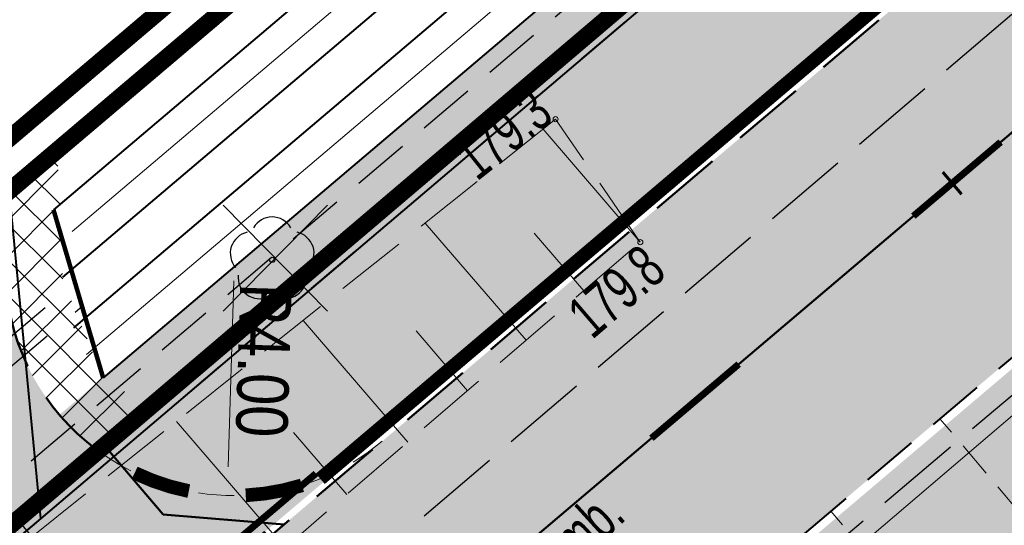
# Model space of a CAD drawing. Header units: metres. Extents: x 7429064 to 7431133, y 5709479 to 5714472.
# Tile 30 of 140: x 7429435.49 to 7429452.69, y 5709805.53 to 5709814.37. Entities that reach past the tile are written whole.
import ezdxf
from ezdxf.enums import TextEntityAlignment as Align

# ---------------------------------------------------------------- set-up
doc = ezdxf.new("R2010")
doc.units = ezdxf.units.M
for name, pattern in [('1', [0]), ('12', [3, 1, -1, 0, -1]), ('2_BUBZ02', [1.75, 1.25, -0.5]), ('2_KTCR01', [1.5, 1, -0.5]), ('2_KTJZ01', [2, 1.5, -0.5]), ('2_KTPL01', [2, 1.5, -0.5]), ('3_1', [0]), ('3_BUBZ02', [1.75, 1.25, -0.5]), ('3_BUBZ02G', [1.75, 1.25, -0.5]), ('3_KTJZ01', [2, 1.5, -0.5]), ('3_KTPL01', [2, 1.5, -0.5]), ('4_SUPW_01', [0]), ('7_1', [0]), ('7_SUPW_01', [0]), ('CENTER2', [1.125, 0.75, -0.125, 0.125, -0.125]), ('DASHED', [19.049999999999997, 12.7, -6.349999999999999]), ('DASHED2', [0.375, 0.25, -0.125]), ('HIDDEN', [0.375, 0.25, -0.125]), ('KRESKOWA', [19.049999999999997, 12.7, -6.35])]:
    doc.linetypes.add(name, pattern=pattern)
for name, color, linetype, lineweight in [('#proj. światłowód', 1, '2_KTCR01', 18), ('_1_HECZ_BITUM', 7, 'DASHED2', 18), ('_D_7_PAS DROGOWY-LINIA ROZGR TEREN INW', 222, 'HIDDEN', 50), ('_D_7_PAS DROGOWY_PODZIAL', 1, 'Continuous', 50), ('_D_7_TEREN NIEZBEDNY DLA OB_BUD', 252, 'HIDDEN', 50), ('_D_8_Wymiary', 7, 'Continuous', 20), ('_skarpy', 84, 'Continuous', 40), ('_wycinka_ZUDP', 1, 'Continuous', 30), ('BUBZ_L_1', 252, '2_BUBZ02', 18), ('D_1_KOCIE OCZKA', 7, 'Continuous', 50), ('D_1_LINIA_KRAWĘŻNIK_BET_20_30 WYN 0-2 CM', 5, 'HIDDEN', 40), ('D_1_LINIA_PALISADA_60 CM', 5, 'Continuous', 50), ('Dr-Krawędż nawierzchni', 250, 'DASHED2', 18), ('Dr-przepust', 32, 'ZYGZAK', 30), ('gaPoziome', 7, 'Continuous', 30), ('GMINA_L_0', 252, '12', 35), ('KRAWĘŻNIK BETONOWY 12_25 WYN 0 CM', 250, 'DASHED', 50), ('KTJZ_E_T_0', 252, 'Continuous', 15), ('KTJZ_L_0', 252, '2_KTJZ01', 30), ('KTPL_L_0', 252, '2_KTPL01', 30), ('RTPW_T_0', 252, 'Continuous', 15), ('skarpa', 82, 'ŚLADY', 20), ('SUPW_L_0', 252, '4_SUPW_01', 18)]:
    doc.layers.add(name, color=color, linetype=linetype, lineweight=lineweight)
for name, color, linetype in [('_1_Mapa', 7, 'Continuous'), ('_1_X-REFY', 7, 'Continuous'), ('C-DROGI-SYTUACJA-ETYKIETY', 7, 'Continuous'), ('D_1_LINIA_OPIS_ZJAZDY', 7, 'Continuous'), ('zzz.gaHSDomyslna', 7, 'Continuous')]:
    doc.layers.add(name, color=color, linetype=linetype)
doc.layers.add('_Brudnopis', color=22, linetype='Continuous', lineweight=50, plot=False)
for name, color, linetype, lineweight, true_color, transparency in [('D_2_HECZ_DROGI KOSTKA', 7, 'Continuous', 13, 0xffbea8, 0.3), ('D_2_HECZ_JEZDNIA KR3- NOWA KONSTRUKCJA', 7, 'Continuous', 13, 0x99e6ff, 0.3), ('D_2_HECZ_JEZDNIA KR3- NOWA KONSTRUKCJA G4', 7, 'Continuous', 13, 0xbdbdbd, 0.3)]:
    doc.layers.add(name, color=color, linetype=linetype, lineweight=lineweight, true_color=true_color, transparency=transparency)
doc.layers.add('D_2_HECZ_ZJAZDY - KOSTKA BET', color=214, linetype='Continuous', lineweight=13, transparency=0.3)
for name, color, linetype, lineweight, true_color in [('DZIALKA_L_0', 7, '1', 40, 0x008000), ('HECZ DROGI ROWEROWE', 7, 'Continuous', 13, 0xff8a8a), ('OBOP_T_1_a', 7, 'Continuous', 30, 0x008000)]:
    doc.layers.add(name, color=color, linetype=linetype, lineweight=lineweight, true_color=true_color)
doc.styles.add('major_arial', font='arial.ttf')
doc.styles.add('Styl Arial', font='arial.ttf', dxfattribs={"width": 0.8, "height": 0.9})
doc.linetypes.add('ZYGZAK', pattern='A,0.00254,-5.08,[131,ltypeshp.shx,S=5.08,R=0,X=-5.08,Y=0],-10.16,[131,ltypeshp.shx,S=5.08,R=180,X=5.08,Y=0],-5.08', length=20.32254)
doc.linetypes.add('ŚLADY', pattern='A,3.81,[130,ltypeshp.shx,S=6.35,R=0,X=0,Y=0],3.81', length=7.62)
doc.dimstyles.new('1_500', dxfattribs={"dimtxt": 0.9, "dimasz": 1, "dimexe": 0.18, "dimexo": 0, "dimgap": 0.2, "dimtad": 4, "dimzin": 0, "dimdsep": 46, "dimtxsty": 'Styl Arial', "dimcen": 0.25, "dimclrd": 256, "dimclre": 256, "dimclrt": 256, "dimazin": 0, "dimtfac": 1, "dimtix": 1, "dimtmove": 1, "dimatfit": 3, "dimfxl": 0.18, "dimtolj": 1, "dimtzin": 0, "dimlwd": -1, "dimlwe": -1, "dimarcsym": 0})
doc.dimstyles.new('major_500', dxfattribs={"dimtxt": 0.8, "dimasz": 0.8, "dimexe": 0.5, "dimexo": 1, "dimgap": 0.3, "dimtad": 1, "dimzin": 1, "dimdsep": 46, "dimtxsty": 'major_arial', "dimcen": 0, "dimse1": 1, "dimse2": 1, "dimaunit": 1, "dimadec": 1, "dimazin": 0, "dimtfac": 1, "dimtix": 1, "dimtmove": 0, "dimatfit": 3, "dimfxl": 2, "dimfxlon": 1, "dimtolj": 1, "dimarcsym": 0})

# ---------------------------------------------------------------- blocks, each defined once
blk = doc.blocks.new('*D17')
at = {"layer": '_D_8_Wymiary', "color": 0, "lineweight": -2, "transparency": 16777216}
for p, q in [((7429475.11927677, 5709822.137068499), (7429474.388000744, 5709822.998919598)), ((7429446.727541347, 5709798.873435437), (7429474.10148727, 5709822.100081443)), ((7429446.525322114, 5709797.875251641), (7429445.794046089, 5709798.737102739))]:
    blk.add_line(p, q, dxfattribs=at)
at = {"layer": '_D_8_Wymiary', "color": 0, "transparency": 16777216}
for points in [[(7429474.015223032, 5709822.201748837), (7429474.187751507, 5709821.998414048), (7429474.711491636, 5709822.617666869)], [(7429446.641277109, 5709798.975102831), (7429446.813805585, 5709798.771768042), (7429446.117536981, 5709798.35585001)]]:
    blk.add_solid(points, dxfattribs=at)
at = {"layer": 'Defpoints', "color": 0, "transparency": 16777216}
for p in [(7429474.711491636, 5709822.617666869), (7429475.766258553, 5709821.374563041), (7429447.172303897, 5709797.112746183)]:
    blk.add_point(p, dxfattribs=at)
at = {"layer": '_D_8_Wymiary', "color": 0, "transparency": 16777216, "insert": (7429459.523597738, 5709811.536755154), "char_height": 0.8, "attachment_point": 5, "rotation": 40.31442587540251, "style": 'major_arial'}
blk.add_mtext('\\A1;15szt.x2.50\\P37.50', dxfattribs=at)
blk = doc.blocks.new('A$C59100B2D')
at = {"layer": '_wycinka_ZUDP'}
for points in [[(0.7010042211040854, -0.7131571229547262), (-0.701004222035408, 0.7131571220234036)], [(-0.7004364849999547, -0.7131571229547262), (0.7010042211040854, 0.7131571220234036)]]:
    blk.add_lwpolyline(points, dxfattribs=at)
blk = doc.blocks.new('3_RTPW01')
at = {"linetype": 'Continuous'}
blk.add_circle((0, 0), 0.045, dxfattribs=at)
blk = doc.blocks.new('4_OBOP02_01')
at = {"linetype": 'Continuous'}
blk.add_circle((0, 0), 0.045, dxfattribs=at)
for centre, radius, start, end in [((0, 0.3750563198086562), 0.3750000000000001, 30.14012428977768, 149.8598757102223), ((-0.3566585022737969, 0.1158924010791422), 0.375, 102.1444654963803, 221.8600234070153), ((0.3566585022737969, 0.1158924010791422), 0.375, 318.1399765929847, 77.85553450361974), ((-0.2204041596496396, -0.3033835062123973), 0.3750000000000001, 174.1481822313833, 293.8542284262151), ((0.2204041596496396, -0.3033835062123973), 0.3750000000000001, 246.145771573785, 5.851817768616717)]:
    blk.add_arc(centre, radius, start, end, dxfattribs=at)
blk = doc.blocks.new('X-ref_MDCP_Szara')
at = {"layer": 'BUBZ_L_1', "linetype": '3_BUBZ02'}
for p, q in [((7429444.85, 5709812.63), (7429435.55, 5709805.21)), ((7429446.33, 5709810.48), (7429444.85, 5709812.63))]:
    blk.add_line(p, q, dxfattribs=at)
at = {"layer": 'BUBZ_L_1', "linetype": '3_1'}
for p, q in [((7429446.33, 5709810.48), (7429444.63100351, 5709812.455273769)), ((7429444.336486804, 5709808.765315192), (7429442.574157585, 5709810.814220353)), ((7429445.342363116, 5709809.630501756), (7429444.477176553, 5709810.636378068)), ((7429442.268662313, 5709806.986712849), (7429440.440639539, 5709809.111994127)), ((7429443.312034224, 5709807.884150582), (7429442.41459649, 5709808.927522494)), ((7429440.123756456, 5709805.141810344), (7429438.227591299, 5709807.346314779)), ((7429441.206021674, 5709806.072701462), (7429440.275130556, 5709807.154966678))]:
    blk.add_line(p, q, dxfattribs=at)
at = {"layer": 'BUBZ_L_1', "linetype": '3_BUBZ02G'}
blk.add_line((7429437.25, 5709802.67), (7429446.33, 5709810.48), dxfattribs=at)
at = {"layer": 'DZIALKA_L_0', "linetype": '1'}
for p, q in [((7429660.24, 5709996.55), (7429435.86, 5709805.65)), ((7429435.86, 5709805.65), (7429432.349928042, 5709842.052215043)), ((7429435.86, 5709805.65), (7429307.84, 5709696.73))]:
    blk.add_line(p, q, dxfattribs=at)
at = {"layer": 'GMINA_L_0', "linetype": '12'}
for p, q in [((7429435.86, 5709805.65), (7429660.24, 5709996.55)), ((7429307.84, 5709696.73), (7429435.86, 5709805.65))]:
    blk.add_line(p, q, dxfattribs=at)
at = {"layer": 'KTJZ_L_0', "linetype": '3_KTJZ01'}
for p, q in [((7429437.99, 5709801.8), (7429460.73, 5709821.22)), ((7429463.98, 5709817.21), (7429441.05, 5709797.87))]:
    blk.add_line(p, q, dxfattribs=at)
at = {"layer": 'KTPL_L_0', "linetype": '3_KTPL01'}
blk.add_line((7429463.98, 5709817.21), (7429441.05, 5709797.87), dxfattribs=at)
at = {"layer": 'SUPW_L_0', "linetype": '7_SUPW_01'}
blk.add_line((7429369.46, 5709736.3), (7429593.18, 5709927.23), dxfattribs=at)
at = {"layer": 'SUPW_L_0', "linetype": '7_1'}
blk.add_line((7429369.46, 5709736.3), (7429593.18, 5709927.23), dxfattribs=at)
at = {"layer": 'OBOP_T_1_a'}
blk.add_blockref('4_OBOP02_01', (7429439.9, 5709810.17), dxfattribs=at)
at = {"layer": 'RTPW_T_0'}
for p in [(7429444.85, 5709812.63), (7429446.33, 5709810.48)]:
    blk.add_blockref('3_RTPW01', p, dxfattribs=at)
at = {"layer": 'KTJZ_E_T_0', "width": 0.7}
blk.add_text('j.mb.', height=0.75, rotation=42.34904796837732, dxfattribs=at).set_placement((7429445.35550428, 5709805.34408978), align=Align.MIDDLE)
at = {"layer": 'RTPW_T_0', "width": 0.7}
blk.add_text('179.3', height=0.75, rotation=38.58460286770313, dxfattribs=at).set_placement((7429444.85, 5709812.63), align=Align.RIGHT)
blk.add_text('179.8', height=0.75, rotation=40.6998851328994, dxfattribs=at).set_placement((7429446.33, 5709810.48), align=Align.TOP_RIGHT)
blk = doc.blocks.new('X-ref_Oświetlenie i teletechnika')
at = {"layer": '#proj. światłowód', "lineweight": 30, "flags": 128}
blk.add_lwpolyline([(7429617.95, 5709967.85), (7429611.162917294, 5709956.370657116), (7429573.164883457, 5709923.859162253), (7429535.247255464, 5709891.397217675), (7429497.338946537, 5709858.957423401), (7429459.289873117, 5709826.672989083), (7429421.225363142, 5709794.375456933), (7429383.14370082, 5709762.063371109), (7429345.120322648, 5709729.800739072), (7429305.764801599, 5709699.934724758), (7429266.407419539, 5709683.284544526), (7429226.48, 5709664.88)], dxfattribs=at)
blk = doc.blocks.new('gaHSPos')
at = {"color": 0, "linetype": 'Continuous', "lineweight": 0}
blk.add_point((0, 0), dxfattribs=at)
blk = doc.blocks.new('*U213')
at = {"layer": 'zzz.gaHSDomyslna', "color": 140}
for points in [[(9.325761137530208, 8.070234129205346, 0.12, 0.12, 0), (-0.07763781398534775, 0.0915006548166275, 0.12, 0.12, 0)], [(7.702692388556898, 6.378317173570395, 0.12, 0.12, 0), (8.46519784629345, 7.025298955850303, 0.12, 0.12, 0)], [(6.177681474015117, 5.084353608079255, 0.12, 0.12, 0), (6.940186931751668, 5.731335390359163, 0.12, 0.12, 0)], [(4.652670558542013, 3.790390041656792, 0.12, 0.12, 0), (5.415176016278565, 4.437371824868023, 0.12, 0.12, 0)], [(3.127659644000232, 2.496426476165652, 0.12, 0.12, 0), (3.890165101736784, 3.143408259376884, 0.12, 0.12, 0)], [(1.602648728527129, 1.202462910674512, 0.12, 0.12, 0), (2.36515418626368, 1.849444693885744, 0.12, 0.12, 0)], [(0.07763781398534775, -0.0915006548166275, 0.12, 0.12, 0), (0.8401432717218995, 0.5554811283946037, 0.12, 0.12, 0)]]:
    blk.add_lwpolyline(points, format="xyseb", dxfattribs=at)
at = {"color": 140}
for p in [(9.403398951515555, 7.978733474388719), (0, 0)]:
    blk.add_blockref('gaHSPos', p, dxfattribs=at)
blk = doc.blocks.new('*U214')
at = {"layer": 'zzz.gaHSDomyslna', "color": 140}
for points in [[(-1.976667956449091, -0.1007065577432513, 0.24, 0.24, -0.06258150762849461), (-2.922140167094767, 0.2169171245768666, 0.24, 0.24, 0)], [(0, 0, 0.24, 0.24, -0.0625815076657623), (-0.9820068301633, -0.1745425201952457, 0.24, 0.24, 0)]]:
    blk.add_lwpolyline(points, format="xyseb", dxfattribs=at)
at = {"color": 140}
for p in [(-3.491722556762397, 0.5520211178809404), (0, 0)]:
    blk.add_blockref('gaHSPos', p, dxfattribs=at)
blk = doc.blocks.new('*U217')
at = {"linetype": 'Continuous', "lineweight": 0}
h = blk.add_hatch(color=0, dxfattribs=at)
edge = h.paths.add_edge_path()
edge.add_ellipse((-0.3500000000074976, 0.5999999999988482), major_axis=(0, 0.6000000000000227), ratio=0.3333333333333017, start_angle=339.1790800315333, end_angle=685.935184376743)
edge.add_line((-0.2379739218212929, 1.097042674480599), (-0.2315602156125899, 1.156915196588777))
edge.add_line((-0.2315602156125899, 1.156915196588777), (0.004911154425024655, 0.6839724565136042))
edge.add_arc((-0.01717360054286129, 0.672930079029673), 0.02469150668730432, -6.423306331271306e-12, 26.56505117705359, ccw=False)
edge.add_line((0.007517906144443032, 0.6729300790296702), (0.00751790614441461, 0.4246915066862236))
edge.add_arc((0.03220941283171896, 0.4246915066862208), 0.02469150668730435, 179.9999999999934, 270)
edge.add_line((0.03220941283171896, 0.3999999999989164), (0.07602911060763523, 0.3999999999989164))
edge.add_arc((0.07602911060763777, 0.4246915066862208), 0.02469150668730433, 269.9999999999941, 290.3551038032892)
edge.add_line((0.08461774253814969, 0.4015418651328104), (0.1583063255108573, 0.4288806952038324))
edge.add_ellipse((0.349999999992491, 0.5999999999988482), major_axis=(0, 0.6000000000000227), ratio=0.3333333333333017, start_angle=106.5707346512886, end_angle=378.3143714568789)
edge.add_line((0.2871538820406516, 1.169608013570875), (0.2152697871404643, 1.519009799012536))
edge.add_line((0.2152697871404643, 1.519009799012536), (0.2505309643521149, 1.76523323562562))
edge.add_line((0.2505309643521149, 1.76523323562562), (0.256238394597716, 1.765233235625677))
edge.add_line((0.256238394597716, 1.765233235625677), (0.271304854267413, 1.807733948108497))
edge.add_line((0.271304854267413, 1.807733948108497), (0.271304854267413, 1.863168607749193))
edge.add_line((0.271304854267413, 1.863168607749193), (0.1430894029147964, 1.863168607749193))
edge.add_line((0.1430894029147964, 1.863168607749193), (0.1368954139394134, 1.807733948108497))
edge.add_line((0.1368954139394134, 1.807733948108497), (0.2025543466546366, 1.765233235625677))
edge.add_line((0.2025543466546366, 1.765233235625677), (0.1848099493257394, 1.641330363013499))
edge.add_line((0.1848099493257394, 1.641330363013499), (-0.1796683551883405, 1.6413303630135))
edge.add_line((-0.1796683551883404, 1.6413303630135), (-0.1591600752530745, 1.832776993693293))
edge.add_spline(control_points=[(-0.1591600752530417, 1.832776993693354), (-0.1570904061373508, 1.839129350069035), (-0.1468880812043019, 1.858757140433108), (-0.1198635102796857, 1.861324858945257), (-0.1004585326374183, 1.863168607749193)], knot_values=[0, 0, 0, 0, 0.02025019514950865, 0.07182179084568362, 0.07182179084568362, 0.07182179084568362, 0.07182179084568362], degree=3, periodic=0)
edge.add_line((-0.1004585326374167, 1.863168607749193), (-0.0500000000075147, 1.863168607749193))
edge.add_line((-0.0500000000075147, 1.863168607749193), (-0.0500000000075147, 1.999999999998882))
edge.add_line((-0.0500000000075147, 1.999999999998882), (-0.1309817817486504, 1.999999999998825))
edge.add_spline(control_points=[(-0.13098178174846, 1.999999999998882), (-0.1393453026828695, 1.998699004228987), (-0.1489517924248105, 1.994455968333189), (-0.1568901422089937, 1.989150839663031)], knot_values=[0.06748427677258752, 0.06748427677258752, 0.06748427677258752, 0.06748427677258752, 0.09373586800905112, 0.09373586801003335, 0.09373586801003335, 0.09373586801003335], degree=3, periodic=0)
edge.add_arc((-0.1158451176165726, 1.918452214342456), 0.08174955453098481, 120.1378761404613, 168.8932970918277)
edge.add_line((-0.1960635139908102, 1.934200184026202), (-0.2789103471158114, 1.160817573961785))
h.paths.add_polyline_path([(-0.1948081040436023, 1.499999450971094), (0.1645697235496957, 1.499999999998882), (0.04999999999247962, 0.6999999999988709), (-0.2221906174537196, 1.244381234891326)], flags=16)
edge = h.paths.add_edge_path(flags=16)
edge.add_ellipse((-0.3500000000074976, 0.5999999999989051), major_axis=(0, -0.4499999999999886), ratio=0.3500721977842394, start_angle=159.152613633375, end_angle=502.0815292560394, ccw=False)
edge.add_line((-0.293937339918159, 1.020539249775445), (-0.3245900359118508, 0.7343935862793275))
edge.add_arc((-0.3373168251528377, 0.7357569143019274), 0.0127996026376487, 322.797032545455, 353.88563826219, ccw=False)
edge.add_line((-0.3271219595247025, 0.7280177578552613), (-0.3593446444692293, 0.6855705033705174))
edge.add_arc((-0.3302445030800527, 0.6634799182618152), 0.03653508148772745, 142.7970325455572, 179.9999999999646)
edge.add_line((-0.3667795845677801, 0.6634799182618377), (-0.366779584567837, 0.5711774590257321))
edge.add_arc((-0.3539799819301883, 0.5711774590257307), 0.01279960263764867, 179.9999999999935, 270)
edge.add_line((-0.3539799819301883, 0.558377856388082), (-0.3459871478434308, 0.558377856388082))
edge.add_arc((-0.345987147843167, 0.5711774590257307), 0.01279960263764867, 269.9999999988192, 333.0194612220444)
edge.add_spline(control_points=[(-0.334580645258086, 0.5653704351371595), (-0.3223100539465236, 0.5894730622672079), (-0.3007053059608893, 0.6324936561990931), (-0.2827209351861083, 0.6805993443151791), (-0.2801993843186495, 0.7028830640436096), (-0.2800171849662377, 0.704565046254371)], knot_values=[0.007887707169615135, 0.007887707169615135, 0.007887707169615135, 0.007887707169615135, 0.08943091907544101, 0.1528578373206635, 0.1580227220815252, 0.1580227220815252, 0.1580227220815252, 0.1580227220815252], degree=3, periodic=0)
edge.add_line((-0.2800171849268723, 0.7045650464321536), (-0.2531900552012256, 0.9549987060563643))
edge = h.paths.add_edge_path(flags=16)
edge.add_line((0.195220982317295, 1.379012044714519), (0.2489608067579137, 1.117802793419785))
edge.add_ellipse((0.349999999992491, 0.5999999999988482), major_axis=(0, 0.6000000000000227), ratio=0.3333333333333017, start_angle=390.3443618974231, end_angle=440.4059317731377)
edge.add_line((0.1527973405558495, 0.6999999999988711), (0.09798099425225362, 0.6999999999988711))
edge.add_line((0.09798099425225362, 0.6999999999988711), (0.195220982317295, 1.379012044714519))
edge = h.paths.add_edge_path(flags=16)
edge.add_ellipse((0.349999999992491, 0.5999999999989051), major_axis=(0, -0.4499999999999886), ratio=0.3500721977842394, start_angle=290.13091183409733, end_angle=617.1604115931, ccw=False)
edge.add_line((0.2020913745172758, 0.4451251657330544), (0.3499999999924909, 0.4999999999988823))
edge.add_arc((0.2781116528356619, 0.5949437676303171), 0.1190892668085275, 307.1318264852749, 362.4333669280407)
edge.add_line((0.3970935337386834, 0.5999999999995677), (0.3970935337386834, 0.6753084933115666))
edge.add_arc((0.372402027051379, 0.6753084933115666), 0.02469150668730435, 0, 90)
edge.add_line((0.372402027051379, 0.699999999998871), (0.1964064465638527, 0.6999999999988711))
blk = doc.blocks.new('*U218')
at = {"linetype": 'Continuous', "lineweight": 0}
h = blk.add_hatch(color=0, dxfattribs=at)
edge = h.paths.add_edge_path()
edge.add_ellipse((-0.3500000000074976, 0.5999999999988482), major_axis=(0, 0.6000000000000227), ratio=0.3333333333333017, start_angle=339.1790800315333, end_angle=685.935184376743)
edge.add_line((-0.2379739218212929, 1.097042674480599), (-0.2315602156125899, 1.156915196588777))
edge.add_line((-0.2315602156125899, 1.156915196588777), (0.004911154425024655, 0.6839724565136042))
edge.add_arc((-0.01717360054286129, 0.672930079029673), 0.02469150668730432, -6.423306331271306e-12, 26.56505117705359, ccw=False)
edge.add_line((0.007517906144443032, 0.6729300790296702), (0.00751790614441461, 0.4246915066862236))
edge.add_arc((0.03220941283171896, 0.4246915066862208), 0.02469150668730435, 179.9999999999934, 270)
edge.add_line((0.03220941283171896, 0.3999999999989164), (0.07602911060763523, 0.3999999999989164))
edge.add_arc((0.07602911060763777, 0.4246915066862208), 0.02469150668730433, 269.9999999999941, 290.3551038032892)
edge.add_line((0.08461774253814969, 0.4015418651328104), (0.1583063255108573, 0.4288806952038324))
edge.add_ellipse((0.349999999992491, 0.5999999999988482), major_axis=(0, 0.6000000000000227), ratio=0.3333333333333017, start_angle=106.5707346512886, end_angle=378.3143714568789)
edge.add_line((0.2871538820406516, 1.169608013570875), (0.2152697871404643, 1.519009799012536))
edge.add_line((0.2152697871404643, 1.519009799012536), (0.2505309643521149, 1.76523323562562))
edge.add_line((0.2505309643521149, 1.76523323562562), (0.256238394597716, 1.765233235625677))
edge.add_line((0.256238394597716, 1.765233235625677), (0.271304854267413, 1.807733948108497))
edge.add_line((0.271304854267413, 1.807733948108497), (0.271304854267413, 1.863168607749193))
edge.add_line((0.271304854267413, 1.863168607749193), (0.1430894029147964, 1.863168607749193))
edge.add_line((0.1430894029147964, 1.863168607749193), (0.1368954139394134, 1.807733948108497))
edge.add_line((0.1368954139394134, 1.807733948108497), (0.2025543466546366, 1.765233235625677))
edge.add_line((0.2025543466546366, 1.765233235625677), (0.1848099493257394, 1.641330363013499))
edge.add_line((0.1848099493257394, 1.641330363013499), (-0.1796683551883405, 1.6413303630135))
edge.add_line((-0.1796683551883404, 1.6413303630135), (-0.1591600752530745, 1.832776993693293))
edge.add_spline(control_points=[(-0.1591600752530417, 1.832776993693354), (-0.1570904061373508, 1.839129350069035), (-0.1468880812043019, 1.858757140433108), (-0.1198635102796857, 1.861324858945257), (-0.1004585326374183, 1.863168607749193)], knot_values=[0, 0, 0, 0, 0.02025019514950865, 0.07182179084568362, 0.07182179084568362, 0.07182179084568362, 0.07182179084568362], degree=3, periodic=0)
edge.add_line((-0.1004585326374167, 1.863168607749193), (-0.0500000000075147, 1.863168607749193))
edge.add_line((-0.0500000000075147, 1.863168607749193), (-0.0500000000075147, 1.999999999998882))
edge.add_line((-0.0500000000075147, 1.999999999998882), (-0.1309817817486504, 1.999999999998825))
edge.add_spline(control_points=[(-0.13098178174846, 1.999999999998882), (-0.1393453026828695, 1.998699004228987), (-0.1489517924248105, 1.994455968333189), (-0.1568901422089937, 1.989150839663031)], knot_values=[0.06748427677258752, 0.06748427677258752, 0.06748427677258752, 0.06748427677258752, 0.09373586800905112, 0.09373586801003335, 0.09373586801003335, 0.09373586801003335], degree=3, periodic=0)
edge.add_arc((-0.1158451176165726, 1.918452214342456), 0.08174955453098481, 120.1378761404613, 168.8932970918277)
edge.add_line((-0.1960635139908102, 1.934200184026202), (-0.2789103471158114, 1.160817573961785))
h.paths.add_polyline_path([(-0.1948081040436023, 1.499999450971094), (0.1645697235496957, 1.499999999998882), (0.04999999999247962, 0.6999999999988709), (-0.2221906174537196, 1.244381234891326)], flags=16)
edge = h.paths.add_edge_path(flags=16)
edge.add_ellipse((-0.3500000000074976, 0.5999999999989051), major_axis=(0, -0.4499999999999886), ratio=0.3500721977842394, start_angle=159.152613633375, end_angle=502.0815292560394, ccw=False)
edge.add_line((-0.293937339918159, 1.020539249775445), (-0.3245900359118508, 0.7343935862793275))
edge.add_arc((-0.3373168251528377, 0.7357569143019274), 0.0127996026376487, 322.797032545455, 353.88563826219, ccw=False)
edge.add_line((-0.3271219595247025, 0.7280177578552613), (-0.3593446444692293, 0.6855705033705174))
edge.add_arc((-0.3302445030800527, 0.6634799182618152), 0.03653508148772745, 142.7970325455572, 179.9999999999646)
edge.add_line((-0.3667795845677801, 0.6634799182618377), (-0.366779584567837, 0.5711774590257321))
edge.add_arc((-0.3539799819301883, 0.5711774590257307), 0.01279960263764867, 179.9999999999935, 270)
edge.add_line((-0.3539799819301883, 0.558377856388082), (-0.3459871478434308, 0.558377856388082))
edge.add_arc((-0.345987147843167, 0.5711774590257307), 0.01279960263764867, 269.9999999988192, 333.0194612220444)
edge.add_spline(control_points=[(-0.334580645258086, 0.5653704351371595), (-0.3223100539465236, 0.5894730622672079), (-0.3007053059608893, 0.6324936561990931), (-0.2827209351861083, 0.6805993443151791), (-0.2801993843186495, 0.7028830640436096), (-0.2800171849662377, 0.704565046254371)], knot_values=[0.007887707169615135, 0.007887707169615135, 0.007887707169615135, 0.007887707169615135, 0.08943091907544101, 0.1528578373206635, 0.1580227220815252, 0.1580227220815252, 0.1580227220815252, 0.1580227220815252], degree=3, periodic=0)
edge.add_line((-0.2800171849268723, 0.7045650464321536), (-0.2531900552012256, 0.9549987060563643))
edge = h.paths.add_edge_path(flags=16)
edge.add_line((0.195220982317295, 1.379012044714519), (0.2489608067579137, 1.117802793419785))
edge.add_ellipse((0.349999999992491, 0.5999999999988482), major_axis=(0, 0.6000000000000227), ratio=0.3333333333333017, start_angle=390.3443618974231, end_angle=440.4059317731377)
edge.add_line((0.1527973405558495, 0.6999999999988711), (0.09798099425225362, 0.6999999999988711))
edge.add_line((0.09798099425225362, 0.6999999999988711), (0.195220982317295, 1.379012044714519))
edge = h.paths.add_edge_path(flags=16)
edge.add_ellipse((0.349999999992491, 0.5999999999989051), major_axis=(0, -0.4499999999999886), ratio=0.3500721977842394, start_angle=290.13091183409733, end_angle=617.1604115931, ccw=False)
edge.add_line((0.2020913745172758, 0.4451251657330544), (0.3499999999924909, 0.4999999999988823))
edge.add_arc((0.2781116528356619, 0.5949437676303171), 0.1190892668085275, 307.1318264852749, 362.4333669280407)
edge.add_line((0.3970935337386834, 0.5999999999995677), (0.3970935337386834, 0.6753084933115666))
edge.add_arc((0.372402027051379, 0.6753084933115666), 0.02469150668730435, 0, 90)
edge.add_line((0.372402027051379, 0.699999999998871), (0.1964064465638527, 0.6999999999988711))
blk = doc.blocks.new('*U220')
at = {"layer": 'zzz.gaHSDomyslna', "color": 140}
for points in [[(45.7503274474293, 38.81890697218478, 0.12, 0.12, 0), (47.27533836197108, 40.11287053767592, 0.12, 0.12, 0)], [(41.17529470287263, 34.93701627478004, 0.12, 0.12, 0), (42.70030561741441, 36.23097984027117, 0.12, 0.12, 0)]]:
    blk.add_lwpolyline(points, format="xyseb", dxfattribs=at)
blk = doc.blocks.new('*U211')
at = {"layer": 'zzz.gaHSDomyslna', "color": 140}
blk.add_lwpolyline([(0, 0, 0.24, 0.24, 0), (59.48907237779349, 50.47615821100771, 0.24, 0.24, 0), (179.4470647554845, 153.1438541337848, 0.24, 0.24, 0)], format="xyseb", dxfattribs=at)
at = {"color": 140}
blk.add_blockref('gaHSPos', (0, 0), dxfattribs=at)
blk = doc.blocks.new('spearator')
at = {"layer": 'D_1_KOCIE OCZKA'}
h = blk.add_hatch(color=12, dxfattribs=at)
h.dxf.hatch_style = 1
edge = h.paths.add_edge_path()
edge.add_line((7429810.877451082, 5710121.625320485), (7429811.640892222, 5710122.271197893))
edge.add_arc((7429811.592451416, 5710122.328455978), 0.07499999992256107, 310.2314925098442, 490.2314925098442)
edge.add_line((7429811.54401061, 5710122.385714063), (7429810.78056947, 5710121.739836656))
edge.add_arc((7429810.829010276, 5710121.68257857), 0.07499999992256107, 130.2314925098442, 310.2314925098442)
at = {"layer": 'D_1_KOCIE OCZKA', "lineweight": 18, "flags": 128}
blk.add_lwpolyline([(7429810.877451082, 5710121.625320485), (7429811.640892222, 5710122.271197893, 0.9999999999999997), (7429811.54401061, 5710122.385714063), (7429810.78056947, 5710121.739836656, 1)], format="xyb", close=True, dxfattribs=at)
blk = doc.blocks.new('X-ref_SOR')
at = {"layer": 'D_1_KOCIE OCZKA', "rotation": 0.06988272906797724}
for p in [(6607.177871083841, -9367.005370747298), (6603.669668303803, -9369.98068808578), (6600.161466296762, -9372.956006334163)]:
    blk.add_blockref('spearator', p, dxfattribs=at)
at = {"layer": 'gaPoziome'}
for name, p in [('*U211', (7429440.741187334, 5709806.344397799)), ('*U220', (7429405.347766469, 5709772.116579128)), ('*U214', (7429440.420558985, 5709806.229722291)), ('*U213', (7429431.337788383, 5709798.365664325))]:
    blk.add_blockref(name, p, dxfattribs=at)
at = {"layer": 'gaPoziome', "color": 140}
for name, p, rotation in [('*U218', (7429445.953276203, 5709813.539795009), 133.0520364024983), ('*U217', (7429443.832950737, 5709810.321370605), 308.4891535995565)]:
    blk.add_blockref(name, p, dxfattribs=dict(at, rotation=rotation))
blk = doc.blocks.new('*D118')
at = {"layer": '_D_8_Wymiary', "transparency": 16777216}
blk.add_line((7429439.227931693, 5709809.806936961), (7429439.132919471, 5709806.551488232), dxfattribs=at)
blk.add_solid([(7429439.049621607, 5709806.55391933), (7429439.216217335, 5709806.549057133), (7429439.118332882, 5709806.051701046)], dxfattribs=at)
at = {"layer": 'Defpoints', "color": 0, "transparency": 16777216}
for p in [(7429439.23502559, 5709810.049998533), (7429439.118332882, 5709806.051701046)]:
    blk.add_point(p, dxfattribs=at)
at = {"layer": '_D_8_Wymiary', "transparency": 16777216, "insert": (7429439.74699642, 5709808.412783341), "char_height": 0.9, "attachment_point": 5, "rotation": 268.3282628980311, "style": 'Styl Arial'}
blk.add_mtext('\\A1;R4.00', dxfattribs=at)
blk = doc.blocks.new('AeccTickLine')
at = {"color": 0, "linetype": 'ByBlock', "lineweight": -2}
blk.add_line((0, 1), (-3.673819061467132e-16, -1), dxfattribs=at)
blk = doc.blocks.new('OŚ_Dąbrowskiego_1')
at = {"layer": '_D_8_Wymiary', "color": 1, "linetype": 'CENTER2', "lineweight": 35, "flags": 128}
blk.add_lwpolyline([(7429230.997622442, 5709660.664473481), (7429273.144600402, 5709676.621906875, 0.08562941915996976), (7429337.581936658, 5709714.617636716), (7429502.300926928, 5709854.380814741), (7429714.668639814, 5710036.138576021), (7429868.110764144, 5710165.951860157)], format="xyb", dxfattribs=at)
at = {"layer": 'C-DROGI-SYTUACJA-ETYKIETY', "color": 7, "linetype": 'Continuous', "lineweight": 60, "xscale": 0.25, "yscale": 0.25, "zscale": 0.25, "rotation": 40.31442587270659}
blk.add_blockref('AeccTickLine', (7429451.776873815, 5709811.511427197), dxfattribs=at)

msp = doc.modelspace()

# ---------------------------------------------------------------- hatches: boundary and pattern name
at = {"layer": '_1_HECZ_BITUM', "transparency": 33554687}
h = msp.add_hatch(dxfattribs=at)
h.set_pattern_fill('ANSI37', color=256, scale=0.14)
h.set_pattern_definition([(45, (-1422.076124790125, -508.5409371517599), (-0.3143089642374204, 0.3143089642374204), []), (135, (-1422.076124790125, -508.5409371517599), (-0.3143089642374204, -0.3143089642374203), [])])
edge = h.paths.add_edge_path()
edge.add_line((7429436.829370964, 5709806.854758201), (7429437.719958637, 5709807.61041493))
edge.add_line((7429437.719958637, 5709807.61041493), (7429436.947509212, 5709808.109053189))
edge.add_line((7429436.947509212, 5709808.109053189), (7429436.243581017, 5709809.823593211))
edge.add_line((7429436.243581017, 5709809.823593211), (7429436.146841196, 5709812.085395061))
edge.add_line((7429436.146841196, 5709812.085395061), (7429435.134545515, 5709811.226467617))
edge.add_line((7429435.134545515, 5709811.226467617), (7429435.274447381, 5709809.377974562))
edge.add_arc((7429439.302465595, 5709810.119510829), 4.095705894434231, 190.4310492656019, 232.8555748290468)
at = {"layer": 'D_2_HECZ_DROGI KOSTKA'}
h = msp.add_hatch(color=256, dxfattribs=at)
h.dxf.hatch_style = 1
edge = h.paths.add_edge_path()
edge.add_line((7429473.57395381, 5709825.87501446), (7429443.389236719, 5709800.263444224))
edge.add_arc((7429443.764109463, 5709798.811042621), 1.499999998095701, 40.31442580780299, 104.4724920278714, ccw=False)
edge.add_line((7429444.90786765, 5709799.781515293), (7429447.172303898, 5709797.112746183))
edge.add_line((7429447.172303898, 5709797.112746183), (7429475.766258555, 5709821.374563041))
edge.add_line((7429475.766258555, 5709821.374563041), (7429473.825313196, 5709823.662079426))
edge.add_arc((7429475.350324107, 5709824.956042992), 1.99999999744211, 152.6460721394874, 220.3144259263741, ccw=False)
at = {"layer": 'D_2_HECZ_JEZDNIA KR3- NOWA KONSTRUKCJA'}
h = msp.add_hatch(color=256, dxfattribs=at)
h.dxf.hatch_style = 1
edge = h.paths.add_edge_path()
edge.add_arc((7429610.556889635, 5709990.46923513), 29.99999861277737, 310.5590095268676, 314.2935338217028)
edge.add_arc((7429610.556888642, 5709990.46923619), 30.00000006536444, 314.2935337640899, 325.3941215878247)
edge.add_line((7429635.249231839, 5709973.431390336), (7429635.899462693, 5709972.671653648))
edge.add_line((7429635.899462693, 5709972.671653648), (7429667.701526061, 5709999.889876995))
edge.add_line((7429667.701526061, 5709999.889876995), (7429675.245703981, 5710006.346663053))
edge.add_line((7429675.245703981, 5710006.346663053), (7429712.724461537, 5710038.423361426))
edge.add_line((7429712.724461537, 5710038.423361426), (7429823.827837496, 5710132.378343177))
edge.add_line((7429823.827837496, 5710132.378343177), (7429834.315813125, 5710141.376936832))
edge.add_line((7429834.315813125, 5710141.376936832), (7429846.15596758, 5710151.52385914))
edge.add_line((7429846.15596758, 5710151.52385914), (7429850.098715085, 5710146.734336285))
edge.add_line((7429850.098715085, 5710146.734336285), (7429838.187410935, 5710136.849500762))
edge.add_line((7429838.187410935, 5710136.849500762), (7429827.698218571, 5710127.83294208))
edge.add_line((7429827.698218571, 5710127.83294208), (7429716.61281809, 5710033.853790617))
edge.add_line((7429716.61281809, 5710033.853790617), (7429633.474415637, 5709962.698671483))
edge.add_arc((7429636.725569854, 5709958.899988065), 4.999999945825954, 130.5590092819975, 193.2570782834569)
edge.add_line((7429631.858815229, 5709957.753384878), (7429636.051367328, 5709939.958106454))
edge.add_line((7429636.051367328, 5709939.958106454), (7429630.652871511, 5709938.888124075))
edge.add_line((7429630.652871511, 5709938.888124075), (7429629.490782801, 5709943.820607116))
edge.add_arc((7429623.650677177, 5709942.444683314), 6.000000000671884, 13.2570779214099, 130.559009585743)
edge.add_line((7429619.749292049, 5709947.003103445), (7429619.729414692, 5709946.986091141))
edge.add_line((7429619.729414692, 5709946.986091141), (7429617.778722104, 5709949.265301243))
edge.add_line((7429617.778722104, 5709949.265301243), (7429606.382671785, 5709939.511838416))
edge.add_line((7429606.382671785, 5709939.511838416), (7429594.27418418, 5709929.148626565))
edge.add_line((7429594.27418418, 5709929.148626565), (7429594.825160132, 5709928.314105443))
edge.add_line((7429594.825160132, 5709928.314105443), (7429589.707653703, 5709924.935373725))
edge.add_arc((7429606.236932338, 5709899.899740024), 30.00000011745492, 123.4339931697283, 130.5590095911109)
edge.add_line((7429586.73000662, 5709922.691840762), (7429529.229865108, 5709873.479571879))
edge.add_line((7429529.229865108, 5709873.479571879), (7429502.178954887, 5709850.342924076))
edge.add_line((7429502.178954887, 5709850.342924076), (7429339.522881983, 5709712.330120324))
edge.add_arc((7429194.82248072, 5709882.942299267), 223.7112463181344, 294.6653319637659, 310.3021000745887, ccw=False)
edge.add_arc((7429190.303822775, 5709894.737223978), 236.3171344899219, 290.79615437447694, 294.4675271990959, ccw=False)
edge.add_line((7429274.206854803, 5709673.816266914), (7429245.41, 5709663.13))
edge.add_line((7429245.41, 5709663.13), (7429242.105663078, 5709661.907425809))
edge.add_line((7429242.105663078, 5709661.907425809), (7429240.353704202, 5709666.716988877))
edge.add_line((7429240.353704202, 5709666.716988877), (7429244.254478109, 5709668.201402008))
edge.add_line((7429244.254478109, 5709668.201402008), (7429272.082346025, 5709679.427546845))
edge.add_arc((7429195.245944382, 5709882.368837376), 217.0000000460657, 290.7373643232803, 310.3144258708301)
edge.add_line((7429335.640991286, 5709716.905153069), (7429500.355099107, 5709856.664188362))
edge.add_line((7429500.355099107, 5709856.664188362), (7429629.269135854, 5709966.996999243))
edge.add_line((7429629.269135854, 5709966.996999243), (7429630.063814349, 5709967.677135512))
at = {"layer": 'D_2_HECZ_JEZDNIA KR3- NOWA KONSTRUKCJA G4'}
h = msp.add_hatch(color=256, dxfattribs=at)
h.dxf.hatch_style = 1
edge = h.paths.add_edge_path()
edge.add_line((7429436.829051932, 5709806.8544875), (7429498.316243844, 5709859.025892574))
edge.add_line((7429498.316243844, 5709859.025892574), (7429619.429183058, 5709962.682029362))
edge.add_line((7429619.429183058, 5709962.682029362), (7429618.8569799, 5709963.350597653))
edge.add_line((7429618.8569799, 5709963.350597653), (7429497.760662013, 5709859.708686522))
edge.add_line((7429497.760662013, 5709859.708686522), (7429436.185003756, 5709807.462071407))
edge.add_arc((7429439.235025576, 5709810.049998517), 3.999999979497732, 220.3144257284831, 233.0230694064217)
at = {"layer": 'D_2_HECZ_ZJAZDY - KOSTKA BET', "transparency": 33554508}
h = msp.add_hatch(color=256, dxfattribs=at)
h.dxf.hatch_style = 1
edge = h.paths.add_edge_path()
edge.add_line((7429431.778340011, 5709802.568997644), (7429436.829051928, 5709806.854487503))
edge.add_arc((7429439.235025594, 5709810.049998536), 4.000000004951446, 184.3281382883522, 233.0230692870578, ccw=False)
edge.add_line((7429435.246432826, 5709809.748124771), (7429435.134545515, 5709811.226467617))
edge.add_line((7429435.134545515, 5709811.226467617), (7429431.365166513, 5709808.02816979))
edge.add_line((7429431.365166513, 5709808.02816979), (7429431.778340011, 5709802.568997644))
at = {"layer": 'HECZ DROGI ROWEROWE'}
h = msp.add_hatch(color=256, dxfattribs=at)
h.dxf.hatch_style = 1
edge = h.paths.add_edge_path()
edge.add_arc((7429796.819700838, 5710136.432689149), 20.40416797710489, 308.0321727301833, 334.2528184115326)
edge.add_arc((7429835.930497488, 5710116.89688608), 23.31795413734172, 143.789652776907, 152.7623535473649, ccw=False)
edge.add_arc((7429839.324960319, 5710112.767127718), 28.52732187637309, 132.1511209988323, 141.1238217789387, ccw=False)
edge.add_line((7429820.180606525, 5710133.916638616), (7429834.124191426, 5710145.713024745))
edge.add_arc((7429837.353578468, 5710141.895819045), 5.000000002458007, 102.01539828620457, 130.2314924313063, ccw=False)
edge.add_line((7429836.312705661, 5710146.786277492), (7429842.062606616, 5710148.010071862))
edge.add_line((7429842.062606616, 5710148.010071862), (7429845.234178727, 5710150.729899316))
edge.add_line((7429845.234178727, 5710150.729899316), (7429843.044890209, 5710150.26393669))
edge.add_arc((7429842.628541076, 5710152.220120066), 2.000000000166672, 169.0595867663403, 282.01539860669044, ccw=False)
edge.add_line((7429840.664890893, 5710152.599696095), (7429846.907573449, 5710184.89479323))
edge.add_arc((7429848.380311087, 5710184.610111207), 1.500000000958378, 109.3988305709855, 169.0595867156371, ccw=False)
edge.add_line((7429847.882098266, 5710186.024955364), (7429848.854093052, 5710186.367226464))
edge.add_line((7429848.854093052, 5710186.367226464), (7429847.264566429, 5710191.423890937))
edge.add_line((7429847.264566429, 5710191.423890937), (7429846.902664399, 5710192.478548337))
edge.add_line((7429846.902664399, 5710192.478548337), (7429845.675039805, 5710198.448585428))
edge.add_arc((7429825.957873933, 5710195.082454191), 20.00243658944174, -10.939142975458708, 9.688181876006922, ccw=False)
edge.add_line((7429845.596852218, 5710191.286666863), (7429839.402578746, 5710159.242003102))
edge.add_arc((7429819.766076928, 5710163.037763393), 19.9999999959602, 310.2314924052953, 349.0595867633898, ccw=False)
edge.add_line((7429832.683625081, 5710147.768940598), (7429817.639926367, 5710135.041849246))
edge.add_arc((7429832.495106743, 5710117.482703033), 22.99999999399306, 130.2314924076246, 151.7603968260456)
edge.add_arc((7429794.613112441, 5710137.828575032), 20.00000000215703, 310.2314924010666, 331.76039682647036, ccw=False)
edge.add_line((7429807.530660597, 5710122.559752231), (7429710.78028326, 5710040.708146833))
edge.add_line((7429710.78028326, 5710040.708146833), (7429674.341489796, 5710009.521515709))
edge.add_arc((7429663.287565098, 5710022.437039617), 17.00000026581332, 303.4339933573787, 310.5590095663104, ccw=False)
edge.add_line((7429672.654156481, 5710008.250180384), (7429665.174772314, 5710003.312065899))
edge.add_arc((7429654.155253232, 5710020.002488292), 20.00000001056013, 287.25233121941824, 303.4339932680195, ccw=False)
edge.add_line((7429660.086861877, 5710000.902330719), (7429655.395687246, 5709999.445472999))
edge.add_arc((7429662.068746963, 5709977.95779574), 22.49999999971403, 107.2523312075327, 130.5590096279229)
edge.add_line((7429647.43855272, 5709995.051871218), (7429638.423894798, 5709987.336555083))
edge.add_arc((7429653.054089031, 5709970.2424796), 22.49999999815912, 130.5590096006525, 144.5952530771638)
edge.add_line((7429634.714793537, 5709983.277825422), (7429621.961912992, 5709965.306093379))
edge.add_arc((7429606.363956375, 5709977.008817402), 19.50000000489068, 310.55900961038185, 323.12009690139, ccw=False)
edge.add_line((7429619.04345805, 5709962.19395198), (7429498.409271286, 5709858.947561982))
edge.add_line((7429498.409271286, 5709858.947561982), (7429409.746698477, 5709783.717845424))
edge.add_line((7429409.746698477, 5709783.717845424), (7429333.700045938, 5709719.192669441))
edge.add_arc((7429195.245944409, 5709882.368837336), 213.9999999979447, 294.99293756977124, 310.31442587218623, ccw=False)
edge.add_line((7429285.662344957, 5709688.407824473), (7429286.787363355, 5709685.755030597))
edge.add_arc((7429195.2162162, 5709882.430203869), 216.9479171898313, 294.9664921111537, 310.3105313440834)
edge.add_line((7429335.566321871, 5709716.99669272), (7429500.277265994, 5709856.755523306))
edge.add_line((7429500.277265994, 5709856.755523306), (7429621.379875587, 5709960.402819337))
edge.add_line((7429621.379875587, 5709960.402819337), (7429627.625099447, 5709965.747878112))
edge.add_line((7429627.625099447, 5709965.747878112), (7429629.90357192, 5709967.697939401))
edge.add_line((7429629.90357192, 5709967.697939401), (7429629.179066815, 5709968.528973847))
edge.add_arc((7429630.686600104, 5709969.843258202), 1.99999999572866, 144.5952529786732, 221.0822816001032, ccw=False)
edge.add_line((7429629.05644051, 5709971.001955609), (7429636.752493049, 5709981.82945368))
edge.add_arc((7429653.054089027, 5709970.242479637), 19.99999997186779, 130.5590096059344, 144.5952530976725, ccw=False)
edge.add_line((7429640.049471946, 5709985.437213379), (7429649.631219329, 5709993.620104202))
edge.add_arc((7429662.068746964, 5709977.957795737), 20.00000000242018, 107.2523312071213, 128.4532876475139, ccw=False)
edge.add_line((7429656.137138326, 5709997.057953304), (7429665.185157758, 5709999.867841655))
edge.add_line((7429665.185157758, 5709999.867841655), (7429673.721413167, 5710005.503734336))
edge.add_arc((7429657.258251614, 5710030.439225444), 29.88000008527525, 303.4339932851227, 310.5590095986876)
edge.add_line((7429676.687149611, 5710007.738293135), (7429712.639886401, 5710038.508993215))
edge.add_line((7429712.639886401, 5710038.508993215), (7429809.390816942, 5710120.361066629))
edge.add_line((7429809.390816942, 5710120.361066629), (7429809.390787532, 5710120.361041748))

# ---------------------------------------------------------------- linework, layer by layer
at = {"layer": '_Brudnopis', "flags": 128}
msp.add_lwpolyline([(7429230.997622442, 5709660.664473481), (7429273.14460042, 5709676.621906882, 0.08560525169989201), (7429337.584742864, 5709714.617538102), (7429368.822915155, 5709741.125439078), (7429502.300926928, 5709854.380814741), (7429714.668639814, 5710036.138576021), (7429868.110764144, 5710165.951860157)], format="xyb", dxfattribs=at)
msp.add_lwpolyline([(7429437.026657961, 5709806.864744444), (7429437.997130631, 5709805.720986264), (7429440.111361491, 5709805.547700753)], dxfattribs=at)
at = {"layer": '_D_7_PAS DROGOWY-LINIA ROZGR TEREN INW', "ltscale": 10, "const_width": 0.3, "flags": 128}
msp.add_lwpolyline([(7429287.498083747, 5709689.141206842), (7429307.710328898, 5709696.947915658), (7429435.697998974, 5709805.840409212), (7429660.078000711, 5709996.740410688), (7429836.287980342, 5710146.690393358)], dxfattribs=at)
at = {"layer": '_D_7_PAS DROGOWY_PODZIAL', "ltscale": 0.2, "const_width": 0.3, "flags": 128}
msp.add_lwpolyline([(7429838.787736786, 5710158.69944681), (7429835.060550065, 5710151.866820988), (7429707.928821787, 5710044.059165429), (7429670.33646098, 5710012.082675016), (7429661.685038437, 5710006.163007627), (7429648.718433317, 5710002.136191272), (7429632.935415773, 5709988.628083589), (7429615.788923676, 5709965.39743204), (7429495.458099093, 5709862.41067864), (7429330.756278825, 5709722.662069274), (7429319.401743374, 5709713.683805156), (7429307.84155068, 5709705.757592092), (7429296.805838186, 5709699.188897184), (7429282.8456928, 5709692.117459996), (7429269.348606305, 5709686.304179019), (7429250.20040062, 5709678.579529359), (7429239.823858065, 5709670.459676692)], dxfattribs=at)
at = {"layer": '_D_7_TEREN NIEZBEDNY DLA OB_BUD', "ltscale": 10, "const_width": 0.3, "flags": 128}
msp.add_lwpolyline([(7429838.642351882, 5710133.498037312), (7429838.163073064, 5710130.983410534), (7429669.785270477, 5709988.069796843), (7429674.220854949, 5709982.832848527), (7429665.131800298, 5709974.906125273), (7429667.704814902, 5709971.870777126), (7429662.832482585, 5709967.707329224), (7429665.636921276, 5709964.49370197), (7429637.108761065, 5709939.516176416), (7429616.43791595, 5709933.990754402), (7429410.711229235, 5709758.424593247), (7429398.459990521, 5709756.96470503), (7429363.724530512, 5709727.377020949), (7429364.496967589, 5709726.485040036), (7429330.156663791, 5709696.304430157), (7429317.553253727, 5709687.47546742), (7429303.139099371, 5709679.240254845), (7429296.402039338, 5709677.454326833), (7429295.853558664, 5709678.754848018), (7429285.213308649, 5709675.171013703), (7429285.467953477, 5709665.629088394), (7429278.468709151, 5709665.469623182), (7429278.346584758, 5709670.061176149), (7429254.481179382, 5709660.886617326), (7429229.936526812, 5709651.367794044), (7429224.487494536, 5709665.833466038), (7429244.657148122, 5709675.130668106), (7429249.846855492, 5709679.191718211), (7429269.079177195, 5709686.950301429), (7429282.548797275, 5709692.751752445), (7429296.468274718, 5709699.802589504), (7429307.464225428, 5709706.347617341), (7429318.986254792, 5709714.247663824), (7429330.312616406, 5709723.203650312), (7429495.004072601, 5709862.943465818), (7429615.273122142, 5709965.877348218), (7429632.419614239, 5709989.107999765), (7429648.372953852, 5710002.76187988), (7429661.376752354, 5710006.800246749), (7429669.910876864, 5710012.639653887), (7429707.475683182, 5710044.592706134), (7429834.50843472, 5710152.316429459), (7429838.121089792, 5710158.939097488), (7429844.754843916, 5710193.280299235), (7429843.741113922, 5710206.480357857), (7429852.313614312, 5710203.59832983), (7429849.367696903, 5710188.375013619), (7429850.22684329, 5710185.684410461), (7429848.746129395, 5710185.163002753), (7429846.827250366, 5710175.247007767), (7429842.580241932, 5710153.28258802), (7429856.534014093, 5710164.104263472), (7429864.198789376, 5710154.590130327)], close=True, dxfattribs=at)
at = {"layer": '_skarpy', "flags": 128}
for points in [[(7429616.276596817, 5709964.827629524), (7429495.944556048, 5709861.839835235), (7429436.082403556, 5709811.047120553)], [(7429616.926827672, 5709964.067892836), (7429496.593165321, 5709861.078710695), (7429436.240109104, 5709809.869466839)], [(7429617.447012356, 5709963.460103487), (7429497.11205274, 5709860.469811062), (7429436.431352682, 5709808.982563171)], [(7429618.097243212, 5709962.700366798), (7429497.760662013, 5709859.708686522), (7429436.947509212, 5709808.109053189)]]:
    msp.add_lwpolyline(points, dxfattribs=at)
at = {"layer": 'D_1_LINIA_KRAWĘŻNIK_BET_20_30 WYN 0-2 CM', "ltscale": 4, "flags": 128}
msp.add_lwpolyline([(7429473.937998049, 5709826.380623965), (7429442.793636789, 5709799.954800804)], dxfattribs=at)
at = {"layer": 'D_1_LINIA_OPIS_ZJAZDY', "color": 7, "linetype": 'Continuous', "lineweight": -3}
msp.add_lwpolyline([(7429431.837211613, 5709824.979640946), (7429432.84603243, 5709811.650309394, 0.1583231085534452), (7429435.192459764, 5709805.935175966), (7429439.38353774, 5709800.99574814)], format="xyb", dxfattribs=at)
at = {"layer": 'D_1_LINIA_PALISADA_60 CM', "lineweight": 100, "flags": 128}
msp.add_lwpolyline([(7429436.947509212, 5709808.109053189), (7429436.082403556, 5709811.047120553)], dxfattribs=at)
at = {"layer": 'Dr-Krawędż nawierzchni', "ltscale": 2.5, "flags": 128}
for points in [[(7429454.797358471, 5709803.582564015), (7429451.562449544, 5709807.395091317)], [(7429452.891094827, 5709801.965109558), (7429449.6561859, 5709805.77763686)]]:
    msp.add_lwpolyline(points, dxfattribs=at)
msp.add_lwpolyline([(7429441.82295272, 5709806.999976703, -0.3419987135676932), (7429436.928836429, 5709806.781743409)], format="xyb", dxfattribs=at)
at = {"layer": 'Dr-przepust', "color": 26, "linetype": 'KRESKOWA', "ltscale": 0.1}
for points in [[(7429430.604531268, 5709804.827707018), (7429436.456051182, 5709809.778140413)], [(7429430.640016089, 5709804.333783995), (7429436.579558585, 5709809.35868521)]]:
    msp.add_lwpolyline(points, dxfattribs=at)
at = {"layer": 'KRAWĘŻNIK BETONOWY 12_25 WYN 0 CM', "ltscale": 0.1, "flags": 128}
for points in [[(7429622.219286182, 5709965.698023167, -0.06132135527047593), (7429618.922307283, 5709962.090263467), (7429498.409271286, 5709858.947561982), (7429333.700045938, 5709719.192669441, -0.06813410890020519), (7429284.748671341, 5709687.984522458)], [(7429436.829051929, 5709806.854487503, -0.2157278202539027), (7429435.246432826, 5709809.748124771), (7429435.134545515, 5709811.226467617)]]:
    msp.add_lwpolyline(points, format="xyb", dxfattribs=at)
for points in [[(7429621.457903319, 5709960.3116509), (7429500.355099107, 5709856.664188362), (7429441.82295272, 5709806.999976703)], [(7429430.51481573, 5709797.405083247), (7429441.82295272, 5709806.999976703)]]:
    msp.add_lwpolyline(points, dxfattribs=at)
at = {"layer": 'skarpa', "ltscale": 0.04}
for points in [[(7429616.601712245, 5709964.44776118), (7429496.268860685, 5709861.459272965), (7429436.407521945, 5709810.667248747)], [(7429617.772127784, 5709963.080235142), (7429497.436357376, 5709860.089248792), (7429436.656013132, 5709808.517453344)]]:
    msp.add_lwpolyline(points, dxfattribs=at)

# ---------------------------------------------------------------- block references
at = {"layer": '_1_Mapa'}
msp.add_blockref('X-ref_MDCP_Szara', (0, 0), dxfattribs=at)
at = {"layer": '_1_X-REFY'}
for name in ['X-ref_SOR', 'X-ref_Oświetlenie i teletechnika', 'OŚ_Dąbrowskiego_1']:
    msp.add_blockref(name, (0, 0), dxfattribs=at)
at = {"layer": '_wycinka_ZUDP', "xscale": -1.3, "yscale": 1.3, "zscale": 1.3}
msp.add_blockref('A$C59100B2D', (7429439.953587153, 5709810.199121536), dxfattribs=at)

# ---------------------------------------------------------------- dimensions: what is measured, and where the dimension line sits
at = {"layer": '_D_8_Wymiary'}
dim = msp.add_aligned_dim(p1=(7429447.172303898, 5709797.112746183), p2=(7429475.766258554, 5709821.374563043), distance=1.630288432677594, text='15szt.x2.50\\P<>', dimstyle='major_500', override={"dimse1": 0, "dimse2": 0}, dxfattribs=at)
dim.commit()
dim.dimension.update_dxf_attribs({"geometry": '*D17', "text_midpoint": (7429459.523597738, 5709811.536755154)})
dim = msp.add_radius_dim(center=(7429439.23502559, 5709810.049998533), mpoint=(7429439.118332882, 5709806.051701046), dimstyle='1_500', override={"dimscale": 0.5}, dxfattribs=at)
dim.commit()
dim.dimension.update_dxf_attribs({"geometry": '*D118', "text_midpoint": (7429439.187718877, 5709808.429106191), "dimtype": 132})

doc.saveas('drawing.dxf')
